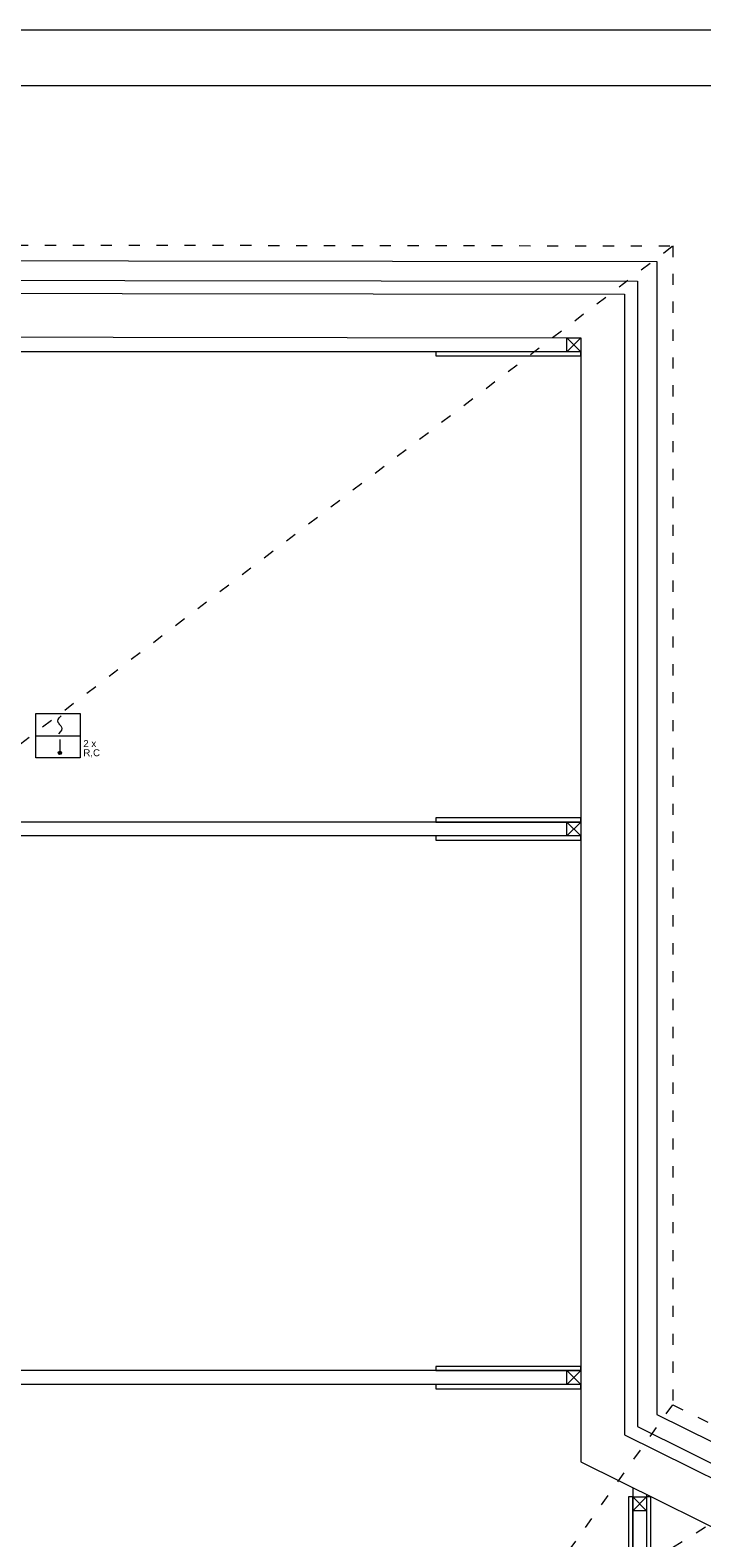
# Model space of a CAD drawing. Header units: centimetres. Extents: x 74437 to 92332, y -37016 to -3432.
# Tile 59 of 68: x 75722 to 76444, y -5946 to -4325. Entities that reach past the tile are written whole.
import ezdxf

# ---------------------------------------------------------------- set-up
doc = ezdxf.new("R2010")
doc.units = ezdxf.units.CM
doc.header["$LTSCALE"] = 0.02
doc.linetypes.add('ACAD_ISO03W100', pattern=[30, 12, -18])
doc.layers.get('0').update_dxf_attribs({"color": 8, "lineweight": 13})
for name, color, linetype, lineweight in [('_pk_tabelka', 7, 'Continuous', 15), ('koncepcja linie przekrojowe', 8, 'Continuous', 13), ('Linia SSP', 7, 'Continuous', 35), ('LINIE PRZEKROJOWE', 8, 'Continuous', 13)]:
    doc.layers.add(name, color=color, linetype=linetype, lineweight=lineweight)
doc.styles.get("Standard").update_dxf_attribs({"font": 'arial.ttf', "height": 12})

msp = doc.modelspace()

# ---------------------------------------------------------------- hatches: boundary and pattern name
at = {"layer": 'Linia SSP', "lineweight": 5}
msp.add_hatch(color=256, dxfattribs=at).paths.add_polyline_path([(75755.7, -5101.8, 1), (75752.3, -5101.8, 1)])

# ---------------------------------------------------------------- linework, layer by layer
at = {"linetype": 'ACAD_ISO03W100', "ltscale": 50}
for points in [[(74958, -4554.7), (76413.1, -4556.5), (76413.1, -5802.9), (76550, -5870.6), (77980, -5870.6), (77980, -5026.6), (79023, -5026.6), (79023, -5870.6), (80465.3, -5870.6)], [(74958, -4554.7), (75640, -5146.8), (76413.1, -4556.5)], [(76550, -5870.6), (76214.7, -6081.5), (76413.1, -5802.9)]]:
    msp.add_lwpolyline(points, dxfattribs=at)
for points in [[(74996, -4592.8), (76375.1, -4594.4), (76375.1, -5826.5), (76541.2, -5908.6), (76997, -5908.6)], [(75010, -4606.8), (76361.1, -4608.4), (76361.1, -5835.2), (76537.9, -5922.6), (76997, -5922.6)], [(76314.1, -4670.4), (75056.9, -4670.4)], [(76314.1, -5176.2), (75057.1, -5176.2)], [(76314.1, -5191.2), (75057.1, -5191.2)], [(76314.1, -5766.2), (75055.1, -5766.2)], [(76314.1, -5781.2), (75055.1, -5781.2)], [(76370, -5892), (76370, -6581.4)], [(76385, -5899.4), (76385, -6581.4)]]:
    msp.add_lwpolyline(points)
for points in [[(76314.1, -4674.9), (76314.1, -4670.4), (76158.2, -4670.4), (76158.2, -4674.9)], [(76314.1, -5176.2), (76314.1, -5171.7), (76158.2, -5171.7), (76158.2, -5176.2)], [(76314.1, -5195.8), (76314.1, -5191.2), (76158.2, -5191.2), (76158.2, -5195.8)], [(76314.1, -5766.2), (76314.1, -5761.7), (76158.2, -5761.7), (76158.2, -5766.2)], [(76314.1, -5785.8), (76314.1, -5781.2), (76158.2, -5781.2), (76158.2, -5785.8)], [(76370, -5902.1), (76365.4, -5902.1), (76365.4, -6058), (76370, -6058)], [(76389.5, -5902.1), (76385, -5902.1), (76385, -6058), (76389.5, -6058)]]:
    msp.add_lwpolyline(points, close=True)
at = {"layer": '_pk_tabelka', "color": 7, "ltscale": 3}
for p, q in [((82847.1, -4324.5), (74437.1, -4324.5)), ((82787.1, -4384.5), (74687.1, -4384.5))]:
    msp.add_line(p, q, dxfattribs=at)
at = {"layer": 'koncepcja linie przekrojowe'}
for points in [[(74975, -4571.7), (76396.1, -4573.5), (76396.1, -5813.5), (76546.1, -5887.6), (77997, -5887.6), (77997, -5043.6), (79006, -5043.6), (79006, -5887.6), (80469.5, -5887.6)], [(75056.9, -4653.8), (76314.1, -4655.4), (76314.1, -5864.4), (76526.9, -5969.6), (76997, -5969.6)]]:
    msp.add_lwpolyline(points, dxfattribs=at)
at = {"layer": 'Linia SSP', "linetype": 'Continuous', "lineweight": 5}
for p, q in [((75751.8, -5067.5), (75752.2, -5065.9)), ((75752.2, -5069.1), (75751.8, -5067.5)), ((75752.2, -5065.9), (75753.4, -5064.1)), ((75753.1, -5070.4), (75752.2, -5069.1)), ((75753.4, -5070.9), (75753.1, -5070.4)), ((75753.4, -5064.1), (75755.3, -5061.9)), ((75754, -5071.6), (75753.4, -5070.9)), ((75754, -5071.6), (75754.6, -5072.3)), ((75754.6, -5072.3), (75754.9, -5072.7)), ((75754.9, -5072.7), (75755.8, -5074.1)), ((75755.8, -5074.1), (75756.2, -5075.7)), ((75754.6, -5079), (75752.6, -5081.2)), ((75755.8, -5077.3), (75754.6, -5079)), ((75756.2, -5075.7), (75755.8, -5077.3))]:
    msp.add_line(p, q, dxfattribs=at)
at = {"layer": 'Linia SSP', "lineweight": 5}
for p, q in [((75728.1, -5083.4), (75775.9, -5083.4)), ((75754, -5087.3), (75754, -5101.8))]:
    msp.add_line(p, q, dxfattribs=at)
msp.add_lwpolyline([(75728.1, -5059.5), (75775.9, -5059.5), (75775.9, -5107.3), (75728.1, -5107.3)], close=True, dxfattribs=at)
msp.add_circle((75754, -5101.8), 1.75, dxfattribs=at)
at = {"layer": 'LINIE PRZEKROJOWE'}
for points in [[(76299.1, -4655.4), (76314.1, -4655.4), (76314.1, -4670.4), (76299.1, -4670.4)], [(76299.1, -5176.2), (76314.1, -5176.2), (76314.1, -5191.2), (76299.1, -5191.2)], [(76299.1, -5766.2), (76314.1, -5766.2), (76314.1, -5781.2), (76299.1, -5781.2)], [(76370, -5902.1), (76385, -5902.1), (76385, -5917.1), (76370, -5917.1)]]:
    msp.add_lwpolyline(points, close=True, dxfattribs=at)
for points in [[(76299.1, -4655.4), (76314.1, -4670.4)], [(76314.1, -4655.4), (76299.1, -4670.4)], [(76299.1, -5176.2), (76314.1, -5191.2)], [(76314.1, -5176.2), (76299.1, -5191.2)], [(76299.1, -5766.2), (76314.1, -5781.2)], [(76314.1, -5766.2), (76299.1, -5781.2)], [(76370, -5902.1), (76385, -5917.1)], [(76385, -5902.1), (76370, -5917.1)]]:
    msp.add_lwpolyline(points, dxfattribs=at)

# ---------------------------------------------------------------- texts
at = {"layer": 'Linia SSP', "lineweight": 5}
for s, p in [('2 x', (75779.2, -5095.5)), ('R,C', (75779.2, -5105.4))]:
    msp.add_text(s, height=7.46, dxfattribs=at).set_placement(p)

doc.saveas('drawing.dxf')
